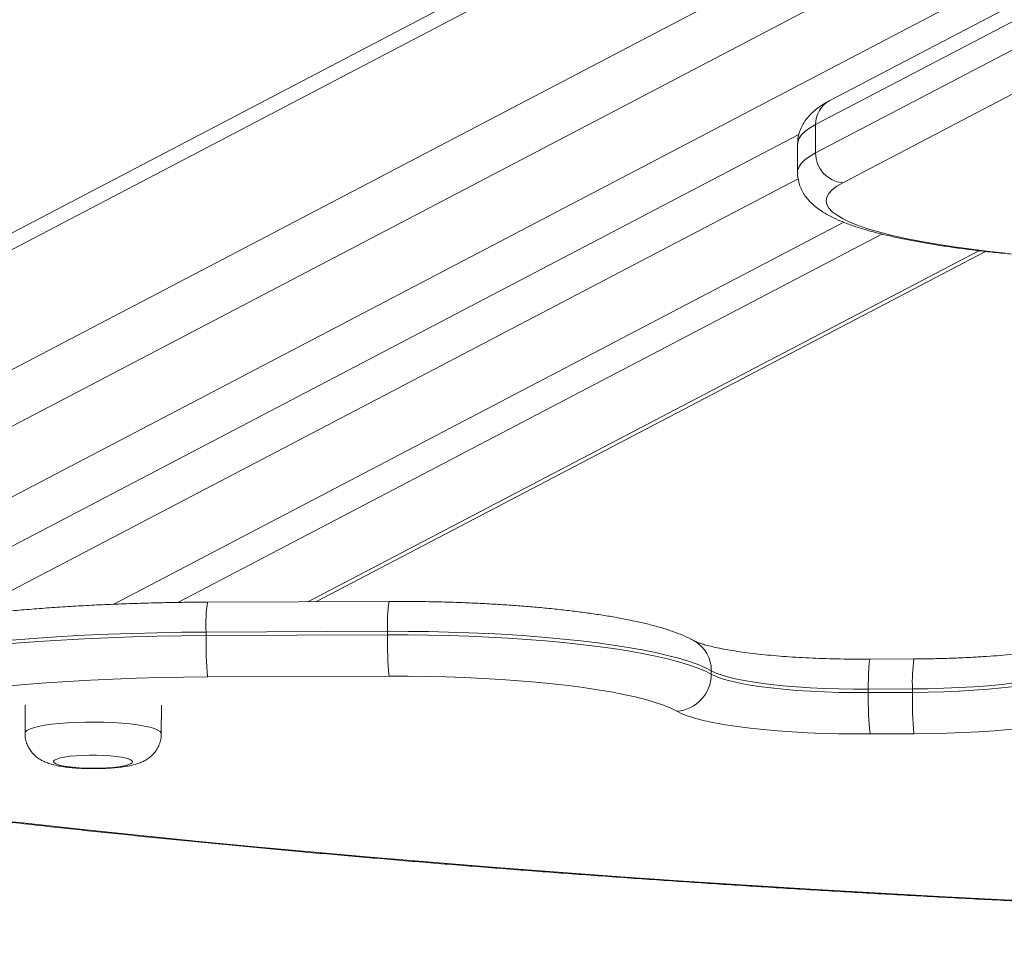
# Model space of a CAD drawing. Header units: millimetres. Extents: x 4385 to 11928, y 17253 to 36963.
# Tile 221 of 256: x 7692.443 to 7692.718, y 18773.22 to 18773.478. Entities that reach past the tile are written whole.
import ezdxf

# ---------------------------------------------------------------- set-up
doc = ezdxf.new("R2010")
doc.units = ezdxf.units.MM
doc.layers.add('БЛАГО_Ботаническая_Р$0$БЛАГО_МАФ', color=7, linetype='Continuous', lineweight=0, true_color=0x000000)

# ---------------------------------------------------------------- blocks, each defined once
blk = doc.blocks.new('БЛАГО_Ботаническая_Р$0$дио 1.15')
at = {"layer": 'БЛАГО_Ботаническая_Р$0$БЛАГО_МАФ'}
for p, q in [((-1.40276868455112, 0.1224859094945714), (-1.76845709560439, 0.8160767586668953)), ((-1.396991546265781, 0.1203266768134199), (-1.761754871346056, 0.8121631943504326)), ((-1.535603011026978, 0.2805655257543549), (-1.809470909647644, 0.8000032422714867)), ((-1.521772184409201, 0.2843692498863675), (-1.79363460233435, 0.8000032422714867)), ((-1.812531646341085, 0.768210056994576), (-1.446843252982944, 0.07461901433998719)), ((-1.585925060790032, 0.3121827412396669), (-1.72942776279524, 0.5843602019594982)), ((-1.598357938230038, 0.3123270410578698), (-1.721390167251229, 0.5456787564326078)), ((-1.746175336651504, 0.5281380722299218), (-1.754093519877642, 0.5281380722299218)), ((-1.610459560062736, 0.2995006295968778), (-1.717954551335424, 0.503383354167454)), ((-1.754093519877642, 0.4899972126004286), (-1.746175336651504, 0.4899972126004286)), ((-1.753953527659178, 0.4900158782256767), (-1.754093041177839, 0.4899972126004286)), ((-1.613723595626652, 0.2888542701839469), (-1.717390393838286, 0.485476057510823)), ((-1.737829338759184, 0.4263361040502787), (-1.73820235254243, 0.4771066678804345)), ((-1.726639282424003, 0.4775503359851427), (-1.726266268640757, 0.4267797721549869)), ((-1.726639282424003, 0.4775503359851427), (-1.725649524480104, 0.4775503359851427)), ((-1.725276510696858, 0.4267797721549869), (-1.725649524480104, 0.4775503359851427)), ((-1.716905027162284, 0.4264098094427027), (-1.71727804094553, 0.4771803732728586)), ((-1.618274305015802, 0.2617062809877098), (-1.717071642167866, 0.4490924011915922)), ((-1.717055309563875, 0.4468625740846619), (-1.618470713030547, 0.2598801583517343)), ((-1.726266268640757, 0.4267797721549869), (-1.725276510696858, 0.4267797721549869)), ((-1.736979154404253, 0.3361987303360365), (-1.735989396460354, 0.3361987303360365)), ((-1.588577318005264, 0.3125268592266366), (-1.596495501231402, 0.3125268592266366)), ((-1.591062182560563, 0.3074959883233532), (-1.503614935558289, 0.1416373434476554)), ((-1.583143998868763, 0.3074959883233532), (-1.591062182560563, 0.3074959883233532)), ((-1.495696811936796, 0.1416373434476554), (-1.583143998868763, 0.3074959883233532)), ((-1.488994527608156, 0.1377235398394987), (-1.57644177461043, 0.3035821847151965)), ((-1.511933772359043, 0.1339786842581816), (-1.599381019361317, 0.2998373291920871)), ((-1.741963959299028, 0.2922681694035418), (-1.740974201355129, 0.2922681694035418)), ((-1.741963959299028, 0.2922681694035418), (-1.741872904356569, 0.2798698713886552)), ((-1.740883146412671, 0.2798698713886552), (-1.740974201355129, 0.2922681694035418)), ((-1.753435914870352, 0.279426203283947), (-1.753525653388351, 0.2916399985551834)), ((-1.732511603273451, 0.279500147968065), (-1.732601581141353, 0.2917431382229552)), ((-1.741872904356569, 0.2798698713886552), (-1.740883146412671, 0.2798698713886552))]:
    blk.add_line(p, q, dxfattribs=at)
at = {"layer": 'БЛАГО_Ботаническая_Р$0$БЛАГО_МАФ', "flags": 128}
for points in [[(-1.74177784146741, 0.5962375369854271), (-1.740689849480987, 0.5939811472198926), (-1.739623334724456, 0.5913801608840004), (-1.738581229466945, 0.5884422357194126), (-1.73756652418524, 0.5851750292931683), (-1.736582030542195, 0.5815883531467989), (-1.735630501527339, 0.5776920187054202), (-1.734714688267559, 0.5734970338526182), (-1.733837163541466, 0.5690153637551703), (-1.733000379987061, 0.5642594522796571), (-1.732206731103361, 0.5592427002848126), (-1.731458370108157, 0.5539794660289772), (-1.730757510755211, 0.5484845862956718), (-1.730106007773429, 0.5427733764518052), (-1.72950583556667, 0.5368621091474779), (-1.728958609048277, 0.53076705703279), (-1.728465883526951, 0.5245059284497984), (-1.728029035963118, 0.5180961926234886), (-1.727649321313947, 0.5115555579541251), (-1.727327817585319, 0.5049031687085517), (-1.727065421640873, 0.4981572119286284), (-1.726862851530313, 0.4913368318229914), (-1.726720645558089, 0.4844614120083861), (-1.726639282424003, 0.4775503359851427)], [(-1.725649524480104, 0.4775503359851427), (-1.725730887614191, 0.4844614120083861), (-1.725873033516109, 0.4913368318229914), (-1.726075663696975, 0.4981572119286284), (-1.726338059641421, 0.5049031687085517), (-1.726659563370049, 0.5115555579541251), (-1.727039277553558, 0.5180961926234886), (-1.727476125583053, 0.5245059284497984), (-1.727968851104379, 0.53076705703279), (-1.728516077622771, 0.5368621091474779), (-1.729116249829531, 0.5427733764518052), (-1.729767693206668, 0.5484845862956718), (-1.730468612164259, 0.5539794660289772), (-1.731216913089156, 0.5592427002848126), (-1.732010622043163, 0.5642594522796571), (-1.732847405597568, 0.5690153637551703), (-1.73372493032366, 0.5734970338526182), (-1.734640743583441, 0.5776920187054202), (-1.735592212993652, 0.5815883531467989), (-1.736576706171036, 0.5851750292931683), (-1.737591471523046, 0.5884422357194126), (-1.738633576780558, 0.5913801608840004), (-1.739700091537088, 0.5939811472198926), (-1.740788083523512, 0.5962375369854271)], [(-1.73820235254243, 0.4771066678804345), (-1.738282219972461, 0.4837755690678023), (-1.738423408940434, 0.4904073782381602), (-1.738625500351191, 0.4969819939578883), (-1.738887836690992, 0.5034788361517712), (-1.739209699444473, 0.5098780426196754), (-1.739590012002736, 0.5161599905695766), (-1.74002763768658, 0.5223050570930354), (-1.740521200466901, 0.528294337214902), (-1.741069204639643, 0.5341096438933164), (-1.741669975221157, 0.539732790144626), (-1.742321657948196, 0.5451465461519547), (-1.743022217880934, 0.5503341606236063), (-1.74376950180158, 0.5552798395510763), (-1.744561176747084, 0.5599682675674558), (-1.745394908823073, 0.5643848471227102), (-1.746268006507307, 0.5685159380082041), (-1.74717783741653, 0.5723490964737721), (-1.748121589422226, 0.5758723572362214), (-1.749096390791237, 0.5790749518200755), (-1.750099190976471, 0.5819465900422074), (-1.751126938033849, 0.5844791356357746), (-1.752176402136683, 0.5866642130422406)], [(-1.778875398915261, 0.5317797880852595), (-1.779211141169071, 0.5286786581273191), (-1.780895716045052, 0.5127262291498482), (-1.782529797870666, 0.4965840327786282), (-1.784112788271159, 0.4802585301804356), (-1.785644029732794, 0.4637549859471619), (-1.78712310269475, 0.4470798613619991), (-1.78854934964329, 0.4302388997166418), (-1.789922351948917, 0.4132380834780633), (-1.79124157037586, 0.3960836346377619), (-1.792506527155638, 0.3787815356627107), (-1.793716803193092, 0.3613382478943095), (-1.794871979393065, 0.3437599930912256), (-1.795971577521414, 0.3260532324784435), (-1.79701517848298, 0.3082239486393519), (-1.798002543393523, 0.2902786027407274), (-1.798933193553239, 0.2722238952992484), (-1.799806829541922, 0.2540662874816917), (-1.800623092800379, 0.235812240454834)], [(-1.754092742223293, 0.5281380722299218), (-1.753801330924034, 0.5280567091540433), (-1.75337459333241, 0.5276403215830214), (-1.752961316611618, 0.5268779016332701), (-1.752569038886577, 0.5257838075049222), (-1.7522052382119, 0.5243783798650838), (-1.751876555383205, 0.522687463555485), (-1.751589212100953, 0.5207431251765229), (-1.751348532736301, 0.5185810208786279), (-1.751158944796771, 0.5162418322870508), (-1.751024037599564, 0.5137691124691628), (-1.750946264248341, 0.511208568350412), (-1.750927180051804, 0.5086082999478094), (-1.750967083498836, 0.5060166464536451), (-1.75106519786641, 0.5034817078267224), (-1.751219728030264, 0.5010508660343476), (-1.75142780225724, 0.4987693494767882), (-1.75168547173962, 0.4966797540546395), (-1.751988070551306, 0.4948208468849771), (-1.752329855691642, 0.493227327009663), (-1.752704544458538, 0.4919288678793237), (-1.753105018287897, 0.4909496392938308), (-1.753523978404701, 0.4903080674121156), (-1.753953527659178, 0.4900158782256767)], [(-1.761930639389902, 0.4980375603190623), (-1.761604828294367, 0.4983019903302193), (-1.761292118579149, 0.4989124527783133), (-1.761002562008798, 0.4998490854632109), (-1.76074537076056, 0.5010822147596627), (-1.760528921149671, 0.502572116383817), (-1.760360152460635, 0.5042704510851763), (-1.760244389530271, 0.506123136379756), (-1.760185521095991, 0.5080705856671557), (-1.760185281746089, 0.5100498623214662), (-1.760243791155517, 0.5119977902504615), (-1.760359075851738, 0.513851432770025), (-1.760527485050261, 0.515551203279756), (-1.760743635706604, 0.5170427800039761), (-1.761000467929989, 0.5182778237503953), (-1.761289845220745, 0.5192170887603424), (-1.761602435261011, 0.519829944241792), (-1.761928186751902, 0.5200970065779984), (-1.762256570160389, 0.5200094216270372), (-1.762577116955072, 0.519570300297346), (-1.762879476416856, 0.5187935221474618), (-1.763153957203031, 0.5177042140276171), (-1.763391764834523, 0.5163373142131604), (-1.763585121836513, 0.5147368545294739), (-1.763727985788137, 0.512954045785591), (-1.763815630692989, 0.511046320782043), (-1.7638453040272, 0.5090749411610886), (-1.763816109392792, 0.5071035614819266), (-1.763728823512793, 0.5051951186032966), (-1.763586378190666, 0.5034111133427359), (-1.763393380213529, 0.5018089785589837), (-1.763155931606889, 0.5004401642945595), (-1.762881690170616, 0.4993487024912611), (-1.762579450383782, 0.4985695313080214), (-1.76225902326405, 0.4981277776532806), (-1.761930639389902, 0.4980375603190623)], [(-1.747351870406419, 0.3458196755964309), (-1.746513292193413, 0.3475048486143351), (-1.745695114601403, 0.3495207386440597), (-1.744900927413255, 0.3518584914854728), (-1.744134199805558, 0.3545080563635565), (-1.743398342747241, 0.3574577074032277), (-1.74269652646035, 0.3606942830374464), (-1.742031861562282, 0.3642039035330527), (-1.741407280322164, 0.3679707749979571), (-1.740825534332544, 0.3719786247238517), (-1.740289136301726, 0.3762097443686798), (-1.739800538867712, 0.3806457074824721), (-1.739361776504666, 0.3852666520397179), (-1.738974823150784, 0.3900524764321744), (-1.738641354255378, 0.3949821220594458), (-1.738362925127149, 0.4000340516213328), (-1.738140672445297, 0.4051860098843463), (-1.73797555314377, 0.410415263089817), (-1.737868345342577, 0.415698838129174), (-1.737819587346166, 0.4210135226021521), (-1.737829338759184, 0.4263361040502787)], [(-1.726266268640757, 0.4267797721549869), (-1.726254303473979, 0.4210769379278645), (-1.726302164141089, 0.4153810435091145), (-1.726409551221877, 0.4097145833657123), (-1.72657616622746, 0.4041005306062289), (-1.726801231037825, 0.3985606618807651), (-1.727083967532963, 0.3931174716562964), (-1.727423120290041, 0.3877924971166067), (-1.727817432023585, 0.3826070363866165), (-1.728265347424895, 0.3775816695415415), (-1.728764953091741, 0.3727364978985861), (-1.729314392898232, 0.3680909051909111), (-1.729911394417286, 0.3636633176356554), (-1.730553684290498, 0.3594714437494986), (-1.731238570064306, 0.3555317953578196), (-1.731963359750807, 0.3518604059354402), (-1.732725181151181, 0.3484716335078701), (-1.733521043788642, 0.3453791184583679), (-1.734347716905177, 0.3425950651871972), (-1.735201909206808, 0.3401307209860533), (-1.736080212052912, 0.3379956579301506), (-1.736979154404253, 0.3361987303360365)], [(-1.735989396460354, 0.3361987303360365), (-1.735090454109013, 0.3379956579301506), (-1.734212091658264, 0.3401307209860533), (-1.733357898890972, 0.3425950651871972), (-1.732531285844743, 0.3453791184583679), (-1.731735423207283, 0.3484716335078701), (-1.730973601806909, 0.3518604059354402), (-1.730248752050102, 0.3555317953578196), (-1.729563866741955, 0.3594714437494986), (-1.728921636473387, 0.3636633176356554), (-1.728324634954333, 0.3680909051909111), (-1.727775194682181, 0.3727364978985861), (-1.727275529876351, 0.3775816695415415), (-1.726827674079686, 0.3826070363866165), (-1.726433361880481, 0.3877924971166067), (-1.726094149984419, 0.3931174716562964), (-1.725811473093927, 0.3985606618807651), (-1.725586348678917, 0.4041005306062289), (-1.725419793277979, 0.4097145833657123), (-1.725312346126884, 0.4153810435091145), (-1.725264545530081, 0.4210769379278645), (-1.725276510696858, 0.4267797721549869)], [(-1.753525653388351, 0.2916399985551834), (-1.75355263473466, 0.296077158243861), (-1.753516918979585, 0.3005124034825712), (-1.753418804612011, 0.3049129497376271), (-1.753258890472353, 0.309247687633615), (-1.753038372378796, 0.3134847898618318), (-1.752758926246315, 0.3175938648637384), (-1.7524224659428, 0.321544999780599), (-1.752031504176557, 0.3253097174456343), (-1.751588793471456, 0.3288609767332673), (-1.75109762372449, 0.3321729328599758), (-1.750561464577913, 0.3352214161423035), (-1.749984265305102, 0.337984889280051), (-1.749370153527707, 0.3404430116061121), (-1.748723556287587, 0.3425780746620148), (-1.748049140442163, 0.3443745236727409), (-1.747351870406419, 0.3458196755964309)], [(-1.736979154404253, 0.3361987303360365), (-1.737623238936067, 0.3348368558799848), (-1.738242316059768, 0.3331038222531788), (-1.738830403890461, 0.3310161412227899), (-1.739381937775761, 0.3285939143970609), (-1.739891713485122, 0.3258596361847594), (-1.740354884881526, 0.3228398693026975), (-1.740767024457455, 0.3195628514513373), (-1.741124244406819, 0.3160596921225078), (-1.741423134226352, 0.312363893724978), (-1.741660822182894, 0.3085106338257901), (-1.741835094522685, 0.3045362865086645), (-1.741944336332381, 0.3004786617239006), (-1.741987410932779, 0.2963762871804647), (-1.741963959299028, 0.2922681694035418)], [(-1.740974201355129, 0.2922681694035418), (-1.740997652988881, 0.2963762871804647), (-1.740954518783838, 0.3004786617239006), (-1.740845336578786, 0.3045362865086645), (-1.740671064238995, 0.3085106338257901), (-1.740433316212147, 0.312363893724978), (-1.740134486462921, 0.3160596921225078), (-1.739777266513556, 0.3195628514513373), (-1.739365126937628, 0.3228398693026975), (-1.738901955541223, 0.3258596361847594), (-1.738392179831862, 0.3285939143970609), (-1.737840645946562, 0.3310161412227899), (-1.73725255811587, 0.3331038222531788), (-1.736633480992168, 0.3348368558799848), (-1.735989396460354, 0.3361987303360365)], [(-1.596493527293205, 0.3125268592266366), (-1.596115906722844, 0.3125026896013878), (-1.595089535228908, 0.3121970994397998), (-1.594067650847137, 0.3115411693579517), (-1.593053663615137, 0.3105365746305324), (-1.592050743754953, 0.309186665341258), (-1.591062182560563, 0.3074959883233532)], [(-1.583143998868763, 0.3074959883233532), (-1.584132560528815, 0.309186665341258), (-1.585135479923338, 0.3105365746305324), (-1.586149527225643, 0.3115411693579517), (-1.58717135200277, 0.3121970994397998), (-1.58819778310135, 0.3125026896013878), (-1.588577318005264, 0.3125268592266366)], [(-1.599381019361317, 0.2998373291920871), (-1.600370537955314, 0.3015150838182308), (-1.601375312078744, 0.3028240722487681), (-1.602391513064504, 0.303759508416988), (-1.603415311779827, 0.3043178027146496), (-1.604442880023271, 0.3044970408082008), (-1.605470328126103, 0.3042962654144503), (-1.606493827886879, 0.3037164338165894), (-1.607509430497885, 0.3027594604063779), (-1.608513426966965, 0.3014294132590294), (-1.609501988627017, 0.2997310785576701), (-1.610471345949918, 0.2976706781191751), (-1.611417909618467, 0.2952561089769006), (-1.612338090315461, 0.2924964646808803), (-1.613228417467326, 0.2894022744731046), (-1.614085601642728, 0.2859850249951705), (-1.614906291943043, 0.2822573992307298), (-1.615687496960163, 0.2782339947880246), (-1.616426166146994, 0.2739294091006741), (-1.617119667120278, 0.269360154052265), (-1.617765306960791, 0.2645432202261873), (-1.618360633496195, 0.259497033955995), (-1.618903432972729, 0.254240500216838)], [(-1.746357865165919, 0.2244776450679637), (-1.747084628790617, 0.2259967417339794), (-1.747789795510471, 0.2278475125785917), (-1.748469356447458, 0.2300189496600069), (-1.749119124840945, 0.2324988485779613), (-1.749735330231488, 0.2352718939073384), (-1.7503143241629, 0.2383218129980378), (-1.750852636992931, 0.2416308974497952), (-1.751347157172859, 0.245179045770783), (-1.751794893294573, 0.2489456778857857), (-1.752193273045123, 0.2529085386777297), (-1.752539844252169, 0.2570439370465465), (-1.752832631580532, 0.2613274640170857), (-1.75306984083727, 0.2657337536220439), (-1.753250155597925, 0.2702367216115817), (-1.75337237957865, 0.2748100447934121), (-1.753435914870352, 0.279426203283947)], [(-1.741872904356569, 0.2798698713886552), (-1.741808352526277, 0.2754757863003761), (-1.741680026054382, 0.271132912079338), (-1.741488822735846, 0.2668745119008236), (-1.741236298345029, 0.2627338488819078), (-1.740924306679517, 0.2587425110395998), (-1.740555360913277, 0.2549316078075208), (-1.740132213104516, 0.2513305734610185), (-1.739658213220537, 0.2479671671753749), (-1.739137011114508, 0.2448672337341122), (-1.738572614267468, 0.2420549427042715), (-1.737969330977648, 0.2395520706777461), (-1.737331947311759, 0.2373777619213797), (-1.736665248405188, 0.2355487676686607), (-1.735974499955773, 0.234079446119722)], [(-1.734984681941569, 0.234079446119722), (-1.73567549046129, 0.2355487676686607), (-1.736342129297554, 0.2373777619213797), (-1.73697957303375, 0.2395520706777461), (-1.737582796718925, 0.2420549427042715), (-1.738147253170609, 0.2448672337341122), (-1.738668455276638, 0.2479671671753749), (-1.739142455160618, 0.2513305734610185), (-1.739565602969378, 0.2549316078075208), (-1.739934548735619, 0.2587425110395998), (-1.740246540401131, 0.2627338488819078), (-1.740499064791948, 0.2668745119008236), (-1.740690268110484, 0.271132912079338), (-1.740818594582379, 0.2754757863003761), (-1.740883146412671, 0.2798698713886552)]]:
    blk.add_lwpolyline(points, dxfattribs=at)
at = {"layer": 'БЛАГО_Ботаническая_Р$0$БЛАГО_МАФ'}
for centre, radius, start, end in [((-1.728753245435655, 0.3817426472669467), 0.09583100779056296, 88.7359940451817, 95.6586599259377), ((-1.723205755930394, 0.4379481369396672), 0.03967752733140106, 81.40799996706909, 93.5311247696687), ((-1.728376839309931, 0.3308836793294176), 0.09591931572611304, 88.73918462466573, 95.65546965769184), ((-1.722833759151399, 0.3871799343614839), 0.03967510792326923, 81.4059863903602, 93.52986861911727), ((-1.737028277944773, 0.3465478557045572), 0.01034924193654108, 184.0347057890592, 270.2719611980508), ((-1.735848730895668, 0.3455815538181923), 0.009383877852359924, 269.1410974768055, 330.2741825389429), ((-1.591116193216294, 0.2992073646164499), 0.00828879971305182, 89.62664977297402, 175.6412082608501), ((-1.583017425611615, 0.3000171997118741), 0.007479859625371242, 28.46430818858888, 90.96959971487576), ((-1.743988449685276, 0.1841046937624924), 0.0957885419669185, 88.73448647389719, 95.66018963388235), ((-1.73843972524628, 0.2402334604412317), 0.03971165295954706, 81.4148453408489, 93.52758444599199)]:
    blk.add_arc(centre, radius, start, end, dxfattribs=at)
for points, knots in [([(-1.71727804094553, 0.4771803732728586), (-1.717287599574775, 0.4782777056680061), (-1.717315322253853, 0.481460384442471), (-1.717401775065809, 0.4867134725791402), (-1.717555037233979, 0.4929148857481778), (-1.717761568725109, 0.4990638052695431), (-1.718020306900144, 0.5051453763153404), (-1.718330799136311, 0.5111447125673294), (-1.718692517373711, 0.5170473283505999), (-1.71910461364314, 0.5228390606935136), (-1.719566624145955, 0.5285061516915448), (-1.720077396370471, 0.5340355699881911), (-1.72063656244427, 0.5394146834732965), (-1.721242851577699, 0.5446313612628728), (-1.721896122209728, 0.549674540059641), (-1.722595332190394, 0.5545339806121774), (-1.723340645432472, 0.5592006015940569), (-1.724131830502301, 0.5636663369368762), (-1.724969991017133, 0.5679248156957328), (-1.725856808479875, 0.5719719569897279), (-1.726795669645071, 0.5758062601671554), (-1.727792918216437, 0.5794283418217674), (-1.72885833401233, 0.5828461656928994), (-1.73001292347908, 0.5860677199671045), (-1.731181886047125, 0.588904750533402), (-1.732029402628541, 0.5905885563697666), (-1.732410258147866, 0.591345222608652)], [0, 0, 0, 0, 0.0219538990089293, 0.06367460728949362, 0.1054028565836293, 0.1471438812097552, 0.1888989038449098, 0.2306774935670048, 0.2724816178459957, 0.3143193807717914, 0.3561976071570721, 0.3981269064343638, 0.4401178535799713, 0.4821825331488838, 0.5243385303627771, 0.5666065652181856, 0.6090140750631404, 0.6515949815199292, 0.6943950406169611, 0.7374785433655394, 0.7809311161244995, 0.8248725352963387, 0.8694791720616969, 0.9150040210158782, 0.9618046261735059, 1, 1, 1, 1]), ([(-1.779068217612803, 0.5317611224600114), (-1.779392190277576, 0.5287794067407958), (-1.780256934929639, 0.5208206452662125), (-1.781612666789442, 0.5076939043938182), (-1.783139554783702, 0.4924060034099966), (-1.784618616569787, 0.4769512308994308), (-1.786052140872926, 0.4613439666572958), (-1.787438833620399, 0.4455865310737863), (-1.7887784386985, 0.429684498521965), (-1.790070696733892, 0.4136427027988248), (-1.791315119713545, 0.3974662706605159), (-1.792511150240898, 0.381160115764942), (-1.793658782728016, 0.3647295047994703), (-1.794757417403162, 0.3481794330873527), (-1.795806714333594, 0.3315152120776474), (-1.796806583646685, 0.314742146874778), (-1.797756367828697, 0.2978653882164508), (-1.798656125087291, 0.2808902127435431), (-1.799505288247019, 0.2638219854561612), (-1.800303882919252, 0.2466661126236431), (-1.801051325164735, 0.2294280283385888), (-1.801747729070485, 0.2121131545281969), (-1.802392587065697, 0.1947268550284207), (-1.802985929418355, 0.177274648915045), (-1.803527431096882, 0.1597620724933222), (-1.804017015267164, 0.1421946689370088), (-1.804454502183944, 0.1245778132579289), (-1.804839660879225, 0.1069172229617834), (-1.805172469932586, 0.08921835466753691), (-1.80545296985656, 0.07148692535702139), (-1.805680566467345, 0.05372837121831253), (-1.805856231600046, 0.03594845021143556), (-1.805977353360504, 0.01815259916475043), (-1.806037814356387, 0.003727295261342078), (-1.806047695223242, -0.004764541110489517), (-1.806050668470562, -0.007319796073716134)], [0, 0, 0, 0, 0.01871707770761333, 0.04995940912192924, 0.08119962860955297, 0.1124371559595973, 0.1436725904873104, 0.1749058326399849, 0.20613725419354, 0.2373669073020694, 0.2685945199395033, 0.299821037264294, 0.3310455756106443, 0.3622692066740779, 0.3934915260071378, 0.4247121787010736, 0.4559320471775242, 0.4871508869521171, 0.5183688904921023, 0.5495859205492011, 0.5808022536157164, 0.6120174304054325, 0.6432322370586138, 0.6744466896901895, 0.7056600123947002, 0.7368731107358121, 0.768085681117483, 0.7992982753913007, 0.8305098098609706, 0.8617217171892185, 0.8929329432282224, 0.9241441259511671, 0.9553550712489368, 0.9865660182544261, 1, 1, 1, 1]), ([(-1.754085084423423, 0.5281033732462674), (-1.754239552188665, 0.5281138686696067), (-1.754926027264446, 0.5281605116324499), (-1.756108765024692, 0.5279260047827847), (-1.757534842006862, 0.5274456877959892), (-1.75877882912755, 0.526746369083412), (-1.759837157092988, 0.5259081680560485), (-1.760712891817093, 0.5249680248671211), (-1.761420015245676, 0.5239645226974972), (-1.761986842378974, 0.5229092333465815), (-1.762458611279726, 0.5217548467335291), (-1.762891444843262, 0.5203345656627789), (-1.763246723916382, 0.5186776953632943), (-1.763528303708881, 0.5167951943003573), (-1.763730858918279, 0.5148668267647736), (-1.763870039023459, 0.5128449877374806), (-1.763948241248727, 0.5107356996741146), (-1.763965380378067, 0.5086210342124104), (-1.763923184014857, 0.506524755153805), (-1.763821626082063, 0.5044748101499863), (-1.763658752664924, 0.5024934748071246), (-1.763427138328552, 0.5005835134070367), (-1.763100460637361, 0.4986948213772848), (-1.762694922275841, 0.4970758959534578), (-1.762183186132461, 0.4956615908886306), (-1.761616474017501, 0.494496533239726), (-1.760887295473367, 0.493380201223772), (-1.75995582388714, 0.4923304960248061), (-1.758822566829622, 0.4914113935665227), (-1.757511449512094, 0.4906754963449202), (-1.756065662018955, 0.4901997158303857), (-1.754898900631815, 0.4899766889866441), (-1.754237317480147, 0.4900197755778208), (-1.75408771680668, 0.4900295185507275)], [0, 0, 0, 0, 0.008805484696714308, 0.03913276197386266, 0.06764014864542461, 0.09478675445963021, 0.120915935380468, 0.1463878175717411, 0.1716859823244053, 0.1976903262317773, 0.2261705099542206, 0.2607021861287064, 0.3085250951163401, 0.3501219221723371, 0.3891112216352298, 0.4298566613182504, 0.4693531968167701, 0.5083146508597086, 0.5471766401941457, 0.5862320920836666, 0.6258643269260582, 0.666714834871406, 0.7101004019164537, 0.7596321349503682, 0.791595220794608, 0.8201653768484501, 0.84814045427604, 0.8761861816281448, 0.9045574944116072, 0.9332828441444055, 0.9622904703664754, 0.9914729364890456, 1, 1, 1, 1]), ([(-1.727701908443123, 0.3409244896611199), (-1.727484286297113, 0.341328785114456), (-1.726800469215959, 0.3425991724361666), (-1.725795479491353, 0.3448987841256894), (-1.724704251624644, 0.3479203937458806), (-1.723730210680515, 0.3511676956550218), (-1.722863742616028, 0.3545517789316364), (-1.722081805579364, 0.3580822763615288), (-1.721367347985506, 0.361777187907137), (-1.720711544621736, 0.3656448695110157), (-1.720109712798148, 0.3696851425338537), (-1.719559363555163, 0.3738928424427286), (-1.719059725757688, 0.378259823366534), (-1.718610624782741, 0.3827749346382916), (-1.718212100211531, 0.3874254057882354), (-1.717864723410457, 0.3921970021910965), (-1.717569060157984, 0.3970743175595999), (-1.717325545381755, 0.4020410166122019), (-1.717134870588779, 0.4070801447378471), (-1.716997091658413, 0.4121743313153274), (-1.716913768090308, 0.4173053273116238), (-1.716883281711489, 0.422058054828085), (-1.71689844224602, 0.4250919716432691), (-1.716905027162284, 0.4264098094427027)], [0, 0, 0, 0, 0.02597585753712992, 0.08162198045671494, 0.1393053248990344, 0.1942222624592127, 0.2465972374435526, 0.2973145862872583, 0.3469504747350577, 0.3958534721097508, 0.4442372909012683, 0.4922422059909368, 0.5399675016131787, 0.5874786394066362, 0.634827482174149, 0.6820485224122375, 0.7291734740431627, 0.7762208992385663, 0.8232109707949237, 0.8701594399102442, 0.9170791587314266, 0.9639818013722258, 1, 1, 1, 1]), ([(-1.732600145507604, 0.2917438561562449), (-1.732606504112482, 0.2922381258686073), (-1.732629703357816, 0.2940413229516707), (-1.732632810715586, 0.2971683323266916), (-1.732590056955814, 0.3011018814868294), (-1.73249557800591, 0.3050000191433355), (-1.732351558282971, 0.3088339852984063), (-1.73215893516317, 0.3125766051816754), (-1.731919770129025, 0.3162006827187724), (-1.731636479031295, 0.319679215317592), (-1.731312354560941, 0.3229857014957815), (-1.730951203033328, 0.3260935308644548), (-1.73055821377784, 0.3289765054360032), (-1.730139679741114, 0.3316084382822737), (-1.729704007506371, 0.3339635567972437), (-1.729261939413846, 0.3360148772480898), (-1.728828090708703, 0.3377381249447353), (-1.728436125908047, 0.339061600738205), (-1.72810751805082, 0.3400057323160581), (-1.727865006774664, 0.3405990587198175), (-1.727735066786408, 0.3408645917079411), (-1.727709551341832, 0.3409106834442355), (-1.727701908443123, 0.3409244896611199)], [0, 0, 0, 0, 0.02184684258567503, 0.07970174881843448, 0.137573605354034, 0.1954216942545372, 0.253205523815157, 0.3108925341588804, 0.3684412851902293, 0.4257947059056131, 0.4828963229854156, 0.5396599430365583, 0.5959822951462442, 0.6517246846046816, 0.7067006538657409, 0.7606537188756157, 0.8132521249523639, 0.8640591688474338, 0.9073654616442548, 0.9477061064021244, 0.9843360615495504, 1, 1, 1, 1]), ([(-1.596488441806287, 0.3124859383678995), (-1.596805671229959, 0.3124938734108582), (-1.597738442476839, 0.3125172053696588), (-1.599253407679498, 0.3122110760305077), (-1.600939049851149, 0.31163434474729), (-1.602478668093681, 0.3108142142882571), (-1.603888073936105, 0.3097975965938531), (-1.605200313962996, 0.308572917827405), (-1.606458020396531, 0.3070972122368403), (-1.607701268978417, 0.3052880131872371), (-1.608941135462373, 0.3030623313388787), (-1.610145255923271, 0.3004195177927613), (-1.611273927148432, 0.2974418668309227), (-1.612305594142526, 0.2942431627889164), (-1.613250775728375, 0.2908598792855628), (-1.614126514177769, 0.2872849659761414), (-1.614943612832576, 0.2835106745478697), (-1.615708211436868, 0.2795359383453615), (-1.616423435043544, 0.2753622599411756), (-1.61709099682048, 0.2709960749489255), (-1.617711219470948, 0.2664448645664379), (-1.618284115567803, 0.261718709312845), (-1.618809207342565, 0.2568286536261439), (-1.619286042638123, 0.2517877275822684), (-1.619712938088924, 0.2466069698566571), (-1.620046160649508, 0.2419592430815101), (-1.620225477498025, 0.2390194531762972), (-1.620294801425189, 0.2378829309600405)], [0, 0, 0, 0, 0.01345174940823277, 0.03955314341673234, 0.06560989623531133, 0.09230595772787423, 0.1204481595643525, 0.1510679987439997, 0.1854997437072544, 0.2253731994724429, 0.2719186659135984, 0.3235317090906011, 0.3750723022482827, 0.4247414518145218, 0.4729174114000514, 0.5200644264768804, 0.5664993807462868, 0.6124291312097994, 0.6579923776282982, 0.7032800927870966, 0.7483593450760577, 0.7932790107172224, 0.8380702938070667, 0.8827618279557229, 0.927374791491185, 0.971923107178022, 1, 1, 1, 1]), ([(-1.57644177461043, 0.3035821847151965), (-1.576656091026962, 0.3039763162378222), (-1.57727130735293, 0.3051077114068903), (-1.578335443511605, 0.3067310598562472), (-1.579679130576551, 0.3083740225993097), (-1.581054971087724, 0.3096936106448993), (-1.582503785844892, 0.3107595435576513), (-1.584053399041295, 0.3115982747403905), (-1.585763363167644, 0.3121982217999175), (-1.587303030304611, 0.3125183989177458), (-1.588270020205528, 0.3124939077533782), (-1.588584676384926, 0.3124859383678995)], [0, 0, 0, 0, 0.09188238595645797, 0.2637578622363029, 0.4075621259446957, 0.5316868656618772, 0.6429083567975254, 0.7458375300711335, 0.8437884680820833, 0.9491691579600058, 1, 1, 1, 1]), ([(-1.741963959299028, 0.2922681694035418), (-1.743095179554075, 0.2922610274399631), (-1.745357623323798, 0.2922467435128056), (-1.748606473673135, 0.2921370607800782), (-1.751281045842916, 0.2919769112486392), (-1.752869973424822, 0.2918028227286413), (-1.753394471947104, 0.291688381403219), (-1.753519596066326, 0.2916422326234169), (-1.753525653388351, 0.2916399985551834)], [0, 0, 0, 0, 0.2146373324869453, 0.4292754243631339, 0.6439316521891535, 0.8586256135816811, 0.9931561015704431, 1, 1, 1, 1]), ([(-1.740974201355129, 0.2922681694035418), (-1.739880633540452, 0.292261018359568), (-1.737693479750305, 0.2922467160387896), (-1.735005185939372, 0.2921371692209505), (-1.733224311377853, 0.2919765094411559), (-1.732545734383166, 0.2918348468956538), (-1.732631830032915, 0.2917545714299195), (-1.732643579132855, 0.2917436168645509)], [0, 0, 0, 0, 0.2404750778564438, 0.4809541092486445, 0.7214494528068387, 0.9619883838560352, 0.9999999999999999, 0.9999999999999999, 0.9999999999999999, 0.9999999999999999]), ([(-1.726658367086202, 0.2292830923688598), (-1.726695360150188, 0.229353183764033), (-1.726782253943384, 0.229517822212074), (-1.727025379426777, 0.2300614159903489), (-1.727355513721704, 0.2309272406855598), (-1.727747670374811, 0.2321219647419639), (-1.728180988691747, 0.2336480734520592), (-1.728638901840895, 0.2355056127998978), (-1.729106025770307, 0.2376822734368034), (-1.729569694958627, 0.2401615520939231), (-1.730019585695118, 0.2429224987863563), (-1.730447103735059, 0.2459423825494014), (-1.730845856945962, 0.2491971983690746), (-1.731210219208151, 0.2526629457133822), (-1.731535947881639, 0.2563148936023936), (-1.731819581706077, 0.2601283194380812), (-1.732058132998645, 0.264078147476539), (-1.732249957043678, 0.2681391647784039), (-1.732392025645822, 0.2722863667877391), (-1.732477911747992, 0.2760845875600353), (-1.732501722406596, 0.2784984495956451), (-1.732511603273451, 0.279500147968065)], [0, 0, 0, 0, 0.03045245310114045, 0.07153010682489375, 0.1154885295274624, 0.1625482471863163, 0.2123134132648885, 0.2643335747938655, 0.3181583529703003, 0.3733931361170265, 0.4297129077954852, 0.4868601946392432, 0.5446376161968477, 0.602899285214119, 0.6615306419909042, 0.720445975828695, 0.7795788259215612, 0.8388723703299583, 0.898288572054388, 0.957792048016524, 1, 1, 1, 1])]:
    blk.add_open_spline(points, degree=3, knots=knots, dxfattribs=at)
blk = doc.blocks.new('*U1064')
at = {"layer": 'БЛАГО_Ботаническая_Р$0$БЛАГО_МАФ', "color": 1, "rotation": 89.8122082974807}
blk.add_blockref('БЛАГО_Ботаническая_Р$0$дио 1.15', (7692.978097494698, 18775.03049131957), dxfattribs=at)

msp = doc.modelspace()

# ---------------------------------------------------------------- block references
msp.add_blockref('*U1064', (0, 0))

doc.saveas('drawing.dxf')
